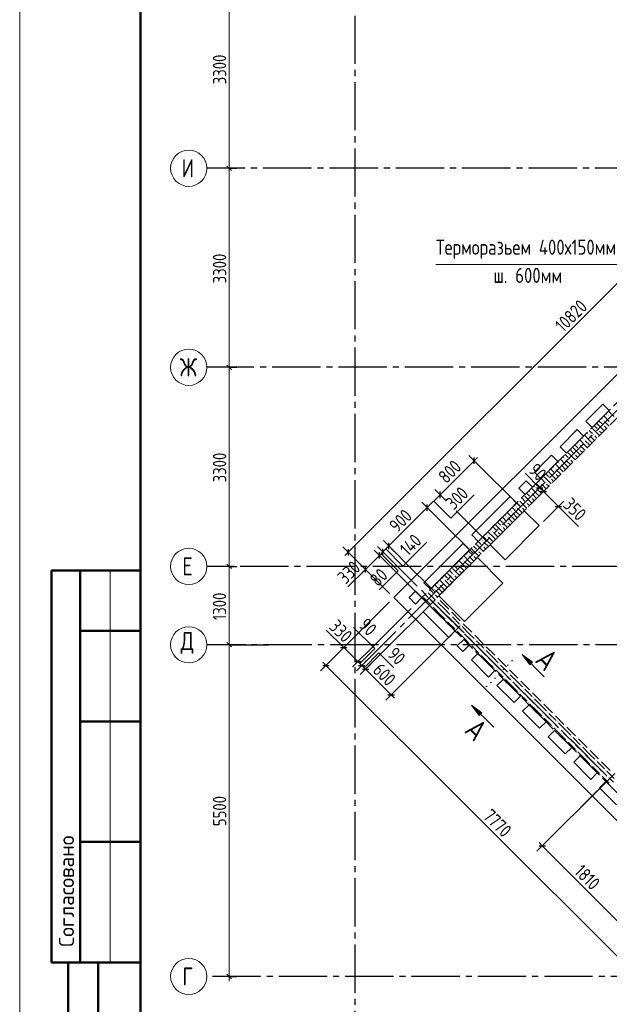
# Model space of a CAD drawing. Header units: millimetres. Extents: x 0 to 34506, y 0 to 42000.
# Tile 2 of 17: x 0 to 9767, y 8309 to 24634. Entities that reach past the tile are written whole.
import ezdxf

# ---------------------------------------------------------------- set-up
doc = ezdxf.new("R2010")
doc.units = ezdxf.units.MM
for name, pattern in [('______2', [270, 200, -70]), ('______5', [1100, 800, -100, 100, -100]), ('______9', [100, 0, -100])]:
    doc.linetypes.add(name, pattern=pattern)
for name, color, linetype, lineweight in [('Standard', 7, 'Continuous', 25), ('ЖБ Перекрытие верхний уровень', 7, 'Continuous', 35), ('ЖБ Стена верхний уровень', 7, 'Continuous', 35), ('Оси', 40, '______5', 18), ('Примечания', 7, 'Continuous', 25), ('Размерная выноска', 7, 'Continuous', 13), ('Узлы символ', 7, 'Continuous', 25)]:
    doc.layers.add(name, color=color, linetype=linetype, lineweight=lineweight)
doc.styles.add('GOST 2.304-81', font='txt')
doc.styles.add('ISOCPEUR', font='txt')

msp = doc.modelspace()

# ---------------------------------------------------------------- hatches: boundary and pattern name
at = {"layer": 'ЖБ Стена верхний уровень', "linetype": 'Continuous', "lineweight": 18, "transparency": 33554687}
for points in [[(9661, 17993), (9667, 18000), (9674, 17993), (9667, 17987)], [(9741, 18073), (9747, 18080), (9754, 18073), (9747, 18067)], [(9581, 17833), (9587, 17840), (9594, 17833), (9587, 17827)], [(9661, 17913), (9667, 17920), (9674, 17913), (9667, 17907)], [(9341, 17673), (9347, 17680), (9354, 17673), (9347, 17667)], [(9421, 17753), (9427, 17760), (9434, 17753), (9427, 17747)], [(9501, 17753), (9507, 17760), (9514, 17753), (9507, 17747)], [(9261, 17593), (9267, 17600), (9274, 17593), (9267, 17587)], [(9261, 17513), (9267, 17520), (9274, 17513), (9267, 17507)], [(9021, 17353), (9027, 17360), (9034, 17353), (9027, 17347)], [(9101, 17353), (9107, 17360), (9114, 17353), (9107, 17347)], [(9181, 17433), (9187, 17440), (9194, 17433), (9187, 17427)], [(8861, 17193), (8867, 17200), (8874, 17193), (8867, 17187)], [(8941, 17273), (8947, 17280), (8954, 17273), (8947, 17267)], [(8781, 17033), (8787, 17040), (8794, 17033), (8787, 17027)], [(8861, 17113), (8867, 17120), (8874, 17113), (8867, 17107)], [(8541, 16873), (8547, 16880), (8554, 16873), (8547, 16867)], [(8621, 16953), (8627, 16960), (8634, 16953), (8627, 16947)], [(8701, 16953), (8707, 16960), (8714, 16953), (8707, 16947)], [(8461, 16793), (8467, 16800), (8474, 16793), (8467, 16787)], [(8461, 16713), (8467, 16720), (8474, 16713), (8467, 16707)], [(8221, 16553), (8227, 16560), (8234, 16553), (8227, 16547)], [(8301, 16553), (8307, 16560), (8314, 16553), (8307, 16547)], [(8381, 16633), (8387, 16640), (8394, 16633), (8387, 16627)], [(8061, 16393), (8067, 16400), (8074, 16393), (8067, 16387)], [(8141, 16473), (8147, 16480), (8154, 16473), (8147, 16467)], [(7981, 16233), (7987, 16240), (7994, 16233), (7987, 16227)], [(8061, 16313), (8067, 16320), (8074, 16313), (8067, 16307)], [(7661, 15993), (7667, 16000), (7674, 15993), (7667, 15987)], [(7741, 16073), (7747, 16080), (7754, 16073), (7747, 16067)], [(7821, 16153), (7827, 16160), (7834, 16153), (7827, 16147)], [(7901, 16153), (7907, 16160), (7914, 16153), (7907, 16147)], [(7581, 15833), (7587, 15840), (7594, 15833), (7587, 15827)], [(7661, 15913), (7667, 15920), (7674, 15913), (7667, 15907)], [(7341, 15673), (7347, 15680), (7354, 15673), (7347, 15667)], [(7421, 15753), (7427, 15760), (7434, 15753), (7427, 15747)], [(7501, 15753), (7507, 15760), (7514, 15753), (7507, 15747)], [(7261, 15593), (7267, 15600), (7274, 15593), (7267, 15587)], [(7261, 15513), (7267, 15520), (7274, 15513), (7267, 15507)], [(7021, 15353), (7027, 15360), (7034, 15353), (7027, 15347)], [(7101, 15353), (7107, 15360), (7114, 15353), (7107, 15347)], [(7181, 15433), (7187, 15440), (7194, 15433), (7187, 15427)], [(6861, 15193), (6867, 15200), (6874, 15193), (6867, 15187)], [(6941, 15273), (6947, 15280), (6954, 15273), (6947, 15267)], [(6781, 15033), (6787, 15040), (6794, 15033), (6787, 15027)], [(6861, 15113), (6867, 15120), (6874, 15113), (6867, 15107)], [(6821, 14913), (6827, 14920), (6834, 14913), (6827, 14907)], [(6901, 14993), (6907, 15000), (6914, 14993), (6907, 14987)], [(6941, 14873), (6947, 14880), (6954, 14873), (6947, 14867)], [(7141, 14753), (7147, 14760), (7154, 14753), (7147, 14747)], [(7061, 14673), (7067, 14680), (7074, 14673), (7067, 14667)], [(7181, 14633), (7187, 14640), (7194, 14633), (7187, 14627)], [(7301, 14593), (7307, 14600), (7314, 14593), (7307, 14587)], [(7221, 14513), (7227, 14520), (7234, 14513), (7227, 14507)], [(7341, 14473), (7347, 14480), (7354, 14473), (7347, 14467)], [(7461, 14273), (7467, 14280), (7474, 14273), (7467, 14267)], [(7541, 14353), (7547, 14360), (7554, 14353), (7547, 14347)], [(7581, 14233), (7587, 14240), (7594, 14233), (7587, 14227)], [(7621, 14113), (7627, 14120), (7634, 14113), (7627, 14107)], [(7701, 14193), (7707, 14200), (7714, 14193), (7707, 14187)], [(7741, 14073), (7747, 14080), (7754, 14073), (7747, 14067)], [(7861, 13873), (7867, 13880), (7874, 13873), (7867, 13867)], [(7941, 13953), (7947, 13960), (7954, 13953), (7947, 13947)], [(7981, 13833), (7987, 13840), (7994, 13833), (7987, 13827)], [(8021, 13713), (8027, 13720), (8034, 13713), (8027, 13707)], [(8101, 13793), (8107, 13800), (8114, 13793), (8107, 13787)], [(8141, 13673), (8147, 13680), (8154, 13673), (8147, 13667)], [(8341, 13553), (8347, 13560), (8354, 13553), (8347, 13547)], [(8261, 13473), (8267, 13480), (8274, 13473), (8267, 13467)], [(8381, 13433), (8387, 13440), (8394, 13433), (8387, 13427)], [(8501, 13393), (8507, 13400), (8514, 13393), (8507, 13387)], [(8421, 13313), (8427, 13320), (8434, 13313), (8427, 13307)], [(8541, 13273), (8547, 13280), (8554, 13273), (8547, 13267)], [(8661, 13073), (8667, 13080), (8674, 13073), (8667, 13067)], [(8741, 13153), (8747, 13160), (8754, 13153), (8747, 13147)], [(8781, 13033), (8787, 13040), (8794, 13033), (8787, 13027)], [(8821, 12913), (8827, 12920), (8834, 12913), (8827, 12907)], [(8901, 12993), (8907, 13000), (8914, 12993), (8907, 12987)], [(8941, 12873), (8947, 12880), (8954, 12873), (8947, 12867)], [(9141, 12753), (9147, 12760), (9154, 12753), (9147, 12747)], [(9061, 12673), (9067, 12680), (9074, 12673), (9067, 12667)], [(9181, 12633), (9187, 12640), (9194, 12633), (9187, 12627)], [(9301, 12593), (9307, 12600), (9314, 12593), (9307, 12587)], [(9221, 12513), (9227, 12520), (9234, 12513), (9227, 12507)], [(9341, 12473), (9347, 12480), (9354, 12473), (9347, 12467)], [(9461, 12273), (9467, 12280), (9474, 12273), (9467, 12267)], [(9541, 12353), (9547, 12360), (9554, 12353), (9547, 12347)], [(9581, 12233), (9587, 12240), (9594, 12233), (9587, 12227)], [(9621, 12113), (9627, 12120), (9634, 12113), (9627, 12107)], [(9701, 12193), (9707, 12200), (9714, 12193), (9707, 12187)], [(9741, 12073), (9747, 12080), (9754, 12073), (9747, 12067)]]:
    msp.add_hatch(color=7, dxfattribs=at).paths.add_polyline_path(points, flags=16)
at = {"layer": 'Узлы символ', "linetype": 'Continuous', "lineweight": 13, "transparency": 33554687}
for points in [[(8450, 13937), (8323, 14107), (8492, 13980)], [(7613, 13100), (7485, 13270), (7655, 13143)]]:
    msp.add_hatch(color=7, dxfattribs=at).paths.add_polyline_path(points, flags=16)

# ---------------------------------------------------------------- linework, layer by layer
at = {"layer": 'Standard', "color": 7, "linetype": 'Continuous', "lineweight": 13, "transparency": 33554687}
for p, q in [((3471, 22170), (3471, 25470)), ((13092, 23455), (5441, 15804)), ((3471, 18870), (3471, 22170)), ((3471, 15570), (3471, 18870)), ((6964, 16756), (7530, 17322)), ((7530, 17322), (7583, 17375)), ((8612, 16874), (8559, 16927)), ((8612, 16874), (8676, 16810)), ((6752, 16544), (6964, 16756)), ((8676, 16810), (8923, 16563)), ((6116, 15908), (6752, 16544)), ((8923, 16563), (8977, 16510)), ((6017, 15809), (6116, 15908)), ((5441, 15804), (5388, 15751)), ((5727, 15519), (5960, 15752)), ((5960, 15752), (6017, 15809)), ((3471, 14270), (3471, 15570)), ((5727, 15519), (5674, 15466)), ((1500, 15500), (1500, 9000)), ((5368, 14224), (5315, 14277)), ((5368, 14224), (5601, 13990)), ((5073, 13929), (5020, 13982)), ((5073, 13929), (10567, 8434)), ((5601, 13990), (5665, 13927)), ((5665, 13927), (5729, 13863)), ((5729, 13863), (6153, 13439)), ((6153, 13439), (6206, 13386)), ((8656, 10935), (8603, 10989)), ((8656, 10935), (9936, 9656)), ((3471, 8770), (3471, 8695))]:
    msp.add_line(p, q, dxfattribs=at)
at = {"layer": 'Standard', "color": 7, "linetype": 'Continuous', "lineweight": 25, "transparency": 33554687}
for p, q in [((3508, 22133), (3433, 22207)), ((3508, 18833), (3433, 18907)), ((7530, 17268), (7530, 17375)), ((8559, 16874), (8665, 16874)), ((6964, 16703), (6964, 16809)), ((8623, 16810), (8729, 16810)), ((6752, 16491), (6752, 16597)), ((8870, 16563), (8977, 16563)), ((5441, 15857), (5441, 15751)), ((6017, 15756), (6017, 15862)), ((6116, 15855), (6116, 15961)), ((5960, 15699), (5960, 15805)), ((3508, 15533), (3433, 15607)), ((5727, 15466), (5727, 15572)), ((3508, 14233), (3433, 14307)), ((5315, 14224), (5421, 14224)), ((5020, 13929), (5126, 13929)), ((5548, 13990), (5654, 13990)), ((5612, 13927), (5718, 13927)), ((5676, 13863), (5782, 13863)), ((6100, 13439), (6206, 13439)), ((8603, 10935), (8709, 10935)), ((3508, 8733), (3433, 8807))]:
    msp.add_line(p, q, dxfattribs=at)
at = {"layer": 'Standard', "color": 251, "linetype": 'Continuous', "lineweight": -3, "true_color": 0x656565, "transparency": 33554687}
for p, q in [((3471, 22170), (3346, 22170)), ((3471, 22170), (3596, 22170)), ((3471, 18870), (3346, 18870)), ((3471, 18870), (3596, 18870)), ((7530, 17322), (7441, 17410)), ((7530, 17322), (7618, 17233)), ((7530, 17322), (8288, 16564)), ((6964, 16756), (6876, 16844)), ((8612, 16874), (8524, 16786)), ((8612, 16874), (8701, 16962)), ((8612, 16874), (8612, 16874)), ((8676, 16810), (8764, 16899)), ((6964, 16756), (7053, 16667)), ((6964, 16756), (7031, 16689)), ((8676, 16810), (8429, 16564)), ((8676, 16810), (8588, 16722)), ((8923, 16563), (9012, 16651)), ((6752, 16544), (6664, 16632)), ((6752, 16544), (6840, 16455)), ((8923, 16563), (8677, 16316)), ((8923, 16563), (8835, 16474)), ((7232, 16488), (7722, 15998)), ((5441, 15804), (5353, 15893)), ((5960, 15752), (5872, 15840)), ((6017, 15809), (5929, 15897)), ((6116, 15908), (6028, 15996)), ((6116, 15908), (6204, 15819)), ((5441, 15804), (5530, 15716)), ((5441, 15804), (6124, 15121)), ((5960, 15752), (6049, 15664)), ((6017, 15809), (6105, 15720)), ((6017, 15809), (6017, 15809)), ((3471, 15570), (3346, 15570)), ((3471, 15570), (3596, 15570)), ((5727, 15519), (5639, 15607)), ((5727, 15519), (5815, 15430)), ((6003, 15243), (6124, 15121)), ((5073, 13929), (6124, 14980)), ((5839, 14695), (6124, 14980)), ((6153, 13439), (7298, 14584)), ((3471, 14270), (3346, 14270)), ((3471, 14270), (3596, 14270)), ((3471, 14270), (4121, 14270)), ((5368, 14224), (5280, 14135)), ((5368, 14224), (5456, 14312)), ((5601, 13990), (5690, 14079)), ((5073, 13929), (4985, 13840)), ((5073, 13929), (5162, 14017)), ((5601, 13990), (5513, 13902)), ((5665, 13927), (5577, 13838)), ((5665, 13927), (5753, 14015)), ((5665, 13927), (5665, 13927)), ((5729, 13863), (5817, 13951)), ((5729, 13863), (5640, 13775)), ((6153, 13439), (6065, 13350)), ((6153, 13439), (6241, 13527)), ((8656, 10935), (9646, 11925)), ((8656, 10935), (8744, 11024)), ((8656, 10935), (8568, 10847)), ((3471, 8770), (3200, 8770)), ((3471, 8770), (3346, 8770)), ((3471, 8770), (3596, 8770))]:
    msp.add_line(p, q, dxfattribs=at)
at = {"layer": 'Standard', "color": 7, "linetype": 'Continuous', "lineweight": 50, "transparency": 33554687}
for p, q in [((2000, 15500), (527, 15500)), ((527, 15500), (527, 9000)), ((527, 15500), (527, 9000)), ((1000, 15500), (1000, 9000)), ((2000, 14500), (1000, 14500)), ((2000, 13000), (1000, 13000)), ((2000, 11000), (1000, 11000)), ((0, 9000), (6, 9000)), ((527, 9000), (2000, 9000)), ((800, 500), (800, 9000)), ((800, 500), (800, 9000)), ((1300, 500), (1300, 9000))]:
    msp.add_line(p, q, dxfattribs=at)
at = {"layer": 'Standard', "color": 7, "linetype": 'Continuous', "lineweight": 13, "transparency": 33554687}
msp.add_lwpolyline([(0, 0), (29700, 0), (29700, 42000), (0, 42000), (0, 0)], close=True, dxfattribs=at)
at = {"layer": 'Standard', "color": 7, "linetype": 'Continuous', "lineweight": 50, "transparency": 33554687}
msp.add_lwpolyline([(2000, 41500), (29200, 41500), (29200, 500), (2000, 500), (2000, 41500)], close=True, dxfattribs=at)
at = {"layer": 'Standard', "color": 251, "linetype": 'Continuous', "lineweight": -3, "true_color": 0x656565, "transparency": 33554687}
for points in [[(3471, 22170), (3454, 22170), (3454, 22170), (3454, 22170), (3454, 22170), (3454, 22170), (3454, 22170), (3454, 22170), (3454, 22170), (3454, 22170), (3454, 22170), (3200, 22170)], [(3471, 18870), (3454, 18870), (3454, 18870), (3454, 18870), (3454, 18870), (3454, 18870), (3454, 18870), (3454, 18870), (3454, 18870), (3454, 18870), (3454, 18870), (3454, 18870), (3454, 18870), (3200, 18870)], [(6752, 16544), (6989, 16307), (6989, 16307), (7510, 15786)], [(6116, 15908), (6234, 15789), (6234, 15789), (6371, 15653), (6371, 15653), (6874, 15150)], [(5960, 15752), (6050, 15662), (6050, 15662), (6156, 15556), (6156, 15556), (6718, 14994)], [(3471, 15570), (3454, 15570), (3454, 15570), (3454, 15570), (3454, 15570), (3454, 15570), (3454, 15570), (3454, 15570), (3454, 15570), (3454, 15570), (3454, 15570), (3454, 15570), (3454, 15570), (3454, 15570), (3454, 15570), (3200, 15570)], [(5727, 15519), (5773, 15472), (5773, 15472), (5801, 15444)], [(5601, 13990), (5613, 14002), (5613, 14002), (5810, 14199), (5810, 14199), (6485, 14874)], [(5729, 13863), (5741, 13875), (5741, 13875), (5983, 14117), (5983, 14117), (6874, 15008)], [(5368, 14224), (5380, 14236), (5380, 14236), (5493, 14349), (5493, 14349), (5638, 14493)]]:
    msp.add_lwpolyline(points, dxfattribs=at)
at = {"layer": 'Standard', "color": 7, "linetype": 'Continuous', "lineweight": 13, "transparency": 33554687}
msp.add_lwpolyline([(3471, 8770), (3471, 11198), (3471, 11198), (3471, 14270)], dxfattribs=at)
at = {"layer": 'ЖБ Перекрытие верхний уровень', "color": 7, "linetype": 'Continuous', "lineweight": 25, "transparency": 33554687}
for p, q in [((12750, 21605), (6195, 15051)), ((9377, 17978), (9660, 18261)), ((9766, 18155), (9483, 17872)), ((9660, 18261), (9766, 18155)), ((9483, 17872), (9377, 17978)), ((8953, 17554), (9236, 17837)), ((9236, 17837), (9342, 17730)), ((9342, 17730), (9059, 17448)), ((9059, 17448), (8953, 17554)), ((8529, 17129), (8811, 17412)), ((8917, 17306), (8635, 17023)), ((8811, 17412), (8917, 17306)), ((8267, 16868), (8387, 16988)), ((8387, 16988), (8493, 16882)), ((8635, 17023), (8529, 17129)), ((8373, 16761), (8267, 16868)), ((8493, 16882), (8373, 16761)), ((7489, 16090), (8125, 16726)), ((8125, 16726), (8231, 16620)), ((8231, 16620), (7595, 15984)), ((8359, 16493), (7793, 15927)), ((8606, 16245), (8359, 16493)), ((8040, 15680), (8606, 16245)), ((7595, 15984), (7489, 16090)), ((6697, 15298), (7347, 15948)), ((7453, 15842), (6803, 15192)), ((7347, 15948), (7453, 15842)), ((7793, 15927), (8040, 15680)), ((7581, 15715), (6944, 15079)), ((8005, 15291), (7581, 15715)), ((6803, 15192), (6697, 15298)), ((7369, 14654), (8005, 15291)), ((6195, 15051), (11689, 9556)), ((6450, 15051), (6556, 15157)), ((6556, 14945), (6450, 15051)), ((6556, 15157), (6662, 15051)), ((6662, 15051), (6556, 14945)), ((6944, 15079), (7369, 14654)), ((6683, 14817), (6789, 14923)), ((6789, 14923), (7206, 14506)), ((7107, 14393), (6683, 14817)), ((7213, 14499), (7107, 14393)), ((7206, 14506), (7213, 14499)), ((7249, 14252), (7355, 14358)), ((7341, 14160), (7249, 14252)), ((7447, 14266), (7341, 14160)), ((7355, 14358), (7447, 14266)), ((7482, 14018), (7588, 14124)), ((7588, 14124), (7871, 13841)), ((7765, 13735), (7482, 14018)), ((7871, 13841), (7765, 13735)), ((7906, 13594), (8012, 13700)), ((8189, 13311), (7906, 13594)), ((8012, 13700), (8295, 13417)), ((8295, 13417), (8189, 13311)), ((8331, 13170), (8437, 13276)), ((8437, 13276), (8719, 12993)), ((8613, 12887), (8331, 13170)), ((8719, 12993), (8613, 12887)), ((8755, 12745), (8861, 12851)), ((9038, 12463), (8755, 12745)), ((8861, 12851), (9144, 12569)), ((9144, 12569), (9038, 12463)), ((9179, 12321), (9285, 12427)), ((9285, 12427), (9568, 12144)), ((9462, 12038), (9179, 12321)), ((9568, 12144), (9462, 12038)), ((9603, 11897), (9709, 12003)), ((9709, 12003), (9992, 11720)), ((9886, 11614), (9603, 11897))]:
    msp.add_line(p, q, dxfattribs=at)
at = {"layer": 'ЖБ Стена верхний уровень', "color": 251, "linetype": '______2', "lineweight": 13, "true_color": 0x656565, "transparency": 33554687}
for p, q in [((12842, 21231), (6662, 15051)), ((6916, 15051), (12969, 21103)), ((6662, 15051), (6789, 14923)), ((9780, 12187), (6916, 15051)), ((6789, 14923), (9653, 12059)), ((9653, 12059), (9780, 11932))]:
    msp.add_line(p, q, dxfattribs=at)
at = {"layer": 'ЖБ Стена верхний уровень', "color": 9, "linetype": 'Continuous', "lineweight": 18, "true_color": 0xc7c7c7, "transparency": 33554687}
for p, q in [((9847, 18053), (9756, 18145)), ((9607, 17973), (9596, 17985)), ((9647, 17933), (9607, 17973)), ((9636, 18025), (9647, 18013)), ((9767, 17973), (9676, 18065)), ((9687, 17973), (9763, 17897)), ((9716, 18105), (9727, 18093)), ((9447, 17813), (9436, 17825)), ((9487, 17773), (9447, 17813)), ((9487, 17853), (9603, 17737)), ((9516, 17905), (9567, 17853)), ((9567, 17933), (9683, 17817)), ((9607, 17813), (9643, 17777)), ((9687, 17893), (9723, 17857)), ((9367, 17573), (9276, 17665)), ((9316, 17705), (9327, 17693)), ((9447, 17653), (9356, 17745)), ((9367, 17653), (9443, 17577)), ((9396, 17785), (9407, 17773)), ((9447, 17733), (9523, 17657)), ((9447, 17653), (9483, 17617)), ((9527, 17733), (9563, 17697)), ((9116, 17505), (9167, 17453)), ((9167, 17533), (9283, 17417)), ((9207, 17573), (9196, 17585)), ((9247, 17533), (9207, 17573)), ((9236, 17625), (9247, 17613)), ((9287, 17573), (9363, 17497)), ((9287, 17493), (9323, 17457)), ((9367, 17573), (9403, 17537)), ((8916, 17305), (8927, 17293)), ((9047, 17253), (8956, 17345)), ((8996, 17385), (9007, 17373)), ((9047, 17413), (9036, 17425)), ((9087, 17373), (9047, 17413)), ((9047, 17333), (9123, 17257)), ((9087, 17453), (9203, 17337)), ((9127, 17333), (9163, 17297)), ((9207, 17413), (9243, 17377)), ((8807, 17173), (8796, 17185)), ((8847, 17133), (8807, 17173)), ((8836, 17225), (8847, 17213)), ((8967, 17173), (8876, 17265)), ((8887, 17173), (8963, 17097)), ((8967, 17253), (9043, 17177)), ((8967, 17173), (9003, 17137)), ((9047, 17253), (9083, 17217)), ((8596, 16985), (8607, 16973)), ((8647, 17013), (8636, 17025)), ((8687, 16973), (8647, 17013)), ((8687, 17053), (8803, 16937)), ((8716, 17105), (8767, 17053)), ((8767, 17133), (8883, 17017)), ((8807, 17013), (8843, 16977)), ((8887, 17093), (8923, 17057)), ((8436, 16825), (8447, 16813)), ((8567, 16773), (8476, 16865)), ((8516, 16905), (8527, 16893)), ((8647, 16853), (8556, 16945)), ((8567, 16853), (8643, 16777)), ((8647, 16933), (8723, 16857)), ((8647, 16853), (8683, 16817)), ((8727, 16933), (8763, 16897)), ((8287, 16653), (8403, 16537)), ((8316, 16705), (8367, 16653)), ((8367, 16733), (8483, 16617)), ((8407, 16773), (8396, 16785)), ((8447, 16733), (8407, 16773)), ((8487, 16773), (8563, 16697)), ((8487, 16693), (8523, 16657)), ((8567, 16773), (8603, 16737)), ((8116, 16505), (8127, 16493)), ((8247, 16453), (8156, 16545)), ((8196, 16585), (8207, 16573)), ((8247, 16613), (8236, 16625)), ((8287, 16573), (8247, 16613)), ((8247, 16533), (8323, 16457)), ((8327, 16533), (8363, 16497)), ((8407, 16613), (8443, 16577)), ((7967, 16333), (8083, 16217)), ((8007, 16373), (7996, 16385)), ((8047, 16333), (8007, 16373)), ((8036, 16425), (8047, 16413)), ((8167, 16373), (8076, 16465)), ((8087, 16373), (8163, 16297)), ((8167, 16453), (8243, 16377)), ((8167, 16373), (8203, 16337)), ((8247, 16453), (8283, 16417)), ((7796, 16185), (7807, 16173)), ((7847, 16213), (7836, 16225)), ((7887, 16173), (7847, 16213)), ((7887, 16253), (8003, 16137)), ((7916, 16305), (7967, 16253)), ((8007, 16213), (8043, 16177)), ((8087, 16293), (8123, 16257)), ((7636, 16025), (7647, 16013)), ((7767, 15973), (7676, 16065)), ((7716, 16105), (7727, 16093)), ((7847, 16053), (7756, 16145)), ((7767, 16053), (7843, 15977)), ((7847, 16133), (7923, 16057)), ((7847, 16053), (7883, 16017)), ((7927, 16133), (7963, 16097)), ((7487, 15853), (7603, 15737)), ((7516, 15905), (7567, 15853)), ((7567, 15933), (7683, 15817)), ((7607, 15973), (7596, 15985)), ((7647, 15933), (7607, 15973)), ((7687, 15973), (7763, 15897)), ((7687, 15893), (7723, 15857)), ((7767, 15973), (7803, 15937)), ((7316, 15705), (7327, 15693)), ((7447, 15653), (7356, 15745)), ((7396, 15785), (7407, 15773)), ((7447, 15813), (7436, 15825)), ((7487, 15773), (7447, 15813)), ((7447, 15733), (7523, 15657)), ((7527, 15733), (7563, 15697)), ((7607, 15813), (7643, 15777)), ((7167, 15533), (7283, 15417)), ((7207, 15573), (7196, 15585)), ((7247, 15533), (7207, 15573)), ((7236, 15625), (7247, 15613)), ((7367, 15573), (7276, 15665)), ((7287, 15573), (7363, 15497)), ((7367, 15653), (7443, 15577)), ((7367, 15573), (7403, 15537)), ((7447, 15653), (7483, 15617)), ((6996, 15385), (7007, 15373)), ((7047, 15413), (7036, 15425)), ((7087, 15373), (7047, 15413)), ((7087, 15453), (7203, 15337)), ((7116, 15505), (7167, 15453)), ((7207, 15413), (7243, 15377)), ((7287, 15493), (7323, 15457)), ((6807, 15173), (6796, 15185)), ((6836, 15225), (6847, 15213)), ((6967, 15173), (6876, 15265)), ((6916, 15305), (6927, 15293)), ((7047, 15253), (6956, 15345)), ((6967, 15253), (7043, 15177)), ((7047, 15333), (7123, 15257)), ((7047, 15253), (7083, 15217)), ((7127, 15333), (7163, 15297)), ((6687, 15053), (6803, 14937)), ((6716, 15105), (6767, 15053)), ((6767, 15133), (6883, 15017)), ((6847, 15133), (6807, 15173)), ((6887, 15173), (6963, 15097)), ((6887, 15093), (6923, 15057)), ((6967, 15173), (7003, 15137)), ((6803, 14937), (6807, 14933)), ((6807, 15013), (6843, 14977)), ((6843, 14977), (6927, 14893)), ((6967, 14773), (6847, 14893)), ((6883, 15017), (6887, 15013)), ((7047, 14853), (6927, 14973)), ((6967, 14853), (7047, 14773)), ((6967, 14773), (7047, 14693)), ((7047, 14853), (7127, 14773)), ((7047, 14773), (7167, 14653)), ((7167, 14733), (7287, 14613)), ((7087, 14653), (7207, 14533)), ((7207, 14613), (7327, 14493)), ((7447, 14453), (7327, 14573)), ((7367, 14373), (7247, 14493)), ((7367, 14453), (7447, 14373)), ((7367, 14373), (7447, 14293)), ((7447, 14453), (7527, 14373)), ((7447, 14373), (7567, 14253)), ((7487, 14253), (7607, 14133)), ((7567, 14333), (7687, 14213)), ((7607, 14213), (7727, 14093)), ((7767, 13973), (7647, 14093)), ((7847, 14053), (7727, 14173)), ((7767, 14053), (7847, 13973)), ((7847, 14053), (7927, 13973)), ((7767, 13973), (7847, 13893)), ((7847, 13973), (7967, 13853)), ((7967, 13933), (8087, 13813)), ((7887, 13853), (8007, 13733)), ((8007, 13813), (8127, 13693)), ((8247, 13653), (8127, 13773)), ((8167, 13573), (8047, 13693)), ((8167, 13653), (8247, 13573)), ((8167, 13573), (8247, 13493)), ((8247, 13653), (8327, 13573)), ((8247, 13573), (8367, 13453)), ((8287, 13453), (8407, 13333)), ((8367, 13533), (8487, 13413)), ((8407, 13413), (8527, 13293)), ((8567, 13173), (8447, 13293)), ((8647, 13253), (8527, 13373)), ((8567, 13253), (8647, 13173)), ((8647, 13253), (8727, 13173)), ((8567, 13173), (8647, 13093)), ((8647, 13173), (8767, 13053)), ((8767, 13133), (8887, 13013)), ((8687, 13053), (8807, 12933)), ((8807, 13013), (8927, 12893)), ((9047, 12853), (8927, 12973)), ((8967, 12773), (8847, 12893)), ((8967, 12853), (9047, 12773)), ((8967, 12773), (9047, 12693)), ((9047, 12853), (9127, 12773)), ((9047, 12773), (9167, 12653)), ((9087, 12653), (9207, 12533)), ((9167, 12733), (9287, 12613)), ((9207, 12613), (9327, 12493)), ((9447, 12453), (9327, 12573)), ((9367, 12373), (9247, 12493)), ((9367, 12453), (9447, 12373)), ((9447, 12453), (9527, 12373)), ((9367, 12373), (9447, 12293)), ((9447, 12373), (9567, 12253)), ((9487, 12253), (9607, 12133)), ((9567, 12333), (9687, 12213)), ((9607, 12213), (9707, 12114)), ((9667, 12074), (9647, 12093)), ((9707, 12114), (9727, 12093)), ((9747, 12154), (9727, 12173)), ((9847, 12053), (9747, 12154)), ((9767, 11973), (9667, 12074))]:
    msp.add_line(p, q, dxfattribs=at)
at = {"layer": 'Оси', "color": 8, "linetype": '______5', "lineweight": -3, "transparency": 33554687}
for p, q in [((5551, 40100), (5551, 7060)), ((5665, 13927), (17398, 25660)), ((9292, 11572), (20390, 22669)), ((12531, 22170), (3100, 22170)), ((11581, 18870), (3100, 18870)), ((6017, 15809), (13465, 8360)), ((18751, 15570), (3100, 15570)), ((16941, 14270), (3100, 14270)), ((16941, 14270), (3100, 14270)), ((16091, 8770), (3100, 8770))]:
    msp.add_line(p, q, dxfattribs=at)
at = {"layer": 'Оси', "color": 7, "linetype": 'Continuous', "lineweight": 13, "transparency": 33554687}
for centre in [(2800, 22170), (2800, 18870), (2800, 15570), (2800, 14270), (2800, 14270), (2800, 8770)]:
    msp.add_circle(centre, 300, dxfattribs=at)
at = {"layer": 'Примечания', "color": 7, "linetype": 'Continuous', "lineweight": 13, "transparency": 33554687}
msp.add_lwpolyline([(6896, 20574), (10458, 20574), (11216, 19816)], dxfattribs=at)
at = {"layer": 'Размерная выноска', "color": 7, "linetype": 'Continuous', "lineweight": 13, "transparency": 33554687}
for p, q in [((8612, 16874), (8372, 17114)), ((8938, 16549), (9256, 16230)), ((5960, 15752), (5734, 15526)), ((5727, 15519), (5437, 15229)), ((5368, 14224), (5078, 14513))]:
    msp.add_line(p, q, dxfattribs=at)
for points in [[(6858, 16650), (7141, 16367), (7530, 16756)], [(6066, 15858), (6349, 15575), (6738, 15964)], [(5989, 15780), (6271, 15497), (5953, 15179)], [(5633, 13958), (5881, 14206), (5527, 14559)], [(5704, 13888), (5951, 14135), (6199, 13888)]]:
    msp.add_lwpolyline(points, dxfattribs=at)
at = {"layer": 'Узлы символ', "color": 7, "linetype": 'Continuous', "lineweight": 13, "transparency": 33554687}
for p, q in [((8323, 14107), (8690, 13740)), ((8323, 14107), (8323, 14107)), ((8323, 14107), (8323, 14107)), ((8323, 14107), (8323, 14107)), ((8323, 14107), (8492, 13980)), ((8450, 13937), (8323, 14107)), ((8492, 13980), (8450, 13937)), ((8471, 13959), (8482, 13948)), ((7485, 13270), (7852, 12903)), ((7485, 13270), (7485, 13270)), ((7485, 13270), (7485, 13270)), ((7485, 13270), (7485, 13270)), ((7485, 13270), (7655, 13143)), ((7613, 13100), (7485, 13270)), ((7655, 13143), (7613, 13100)), ((7634, 13121), (7644, 13111))]:
    msp.add_line(p, q, dxfattribs=at)
at = {"layer": 'Узлы символ', "color": 7, "linetype": '______9', "lineweight": 13, "transparency": 33554687}
msp.add_line((8157, 14001), (7613, 13456), dxfattribs=at)

# ---------------------------------------------------------------- texts
at = {"layer": 'Standard', "color": 7, "linetype": 'Continuous', "lineweight": 25, "transparency": 33554687, "char_height": 220, "attachment_point": 7, "style": 'GOST 2.304-81'}
for s, insert, width, rotation in [('3300', (3421, 23562), 641.48, 90), ('3300', (3421, 20262), 641.48, 90), ('10820', (9005, 19438), 766.39, 45), ('3300', (3421, 16962), 641.48, 90), ('800', (7068, 16930), 531.97, 45), ('90', (8412, 17145), 391.31, 315), ('300', (7191, 16493), 516.4, 45), ('350', (8985, 16572), 500.82, 315), ('900', (6255, 16117), 531.97, 45), ('140', (6432, 15727), 485.09, 45), ('330', (5400, 15262), 500.82, 45), ('80', (5934, 15220), 391.31, 45), ('1300', (3420, 14678), 610.17, 90), ('330', (5111, 14551), 500.83, 315), ('90', (5601, 14577), 391.31, 315), ('90', (6076, 14095), 391.31, 315), ('600', (5832, 13830), 531.98, 315), ('5500', (3421, 11262), 641.48, 90), ('7770', (7662, 11410), 672.62, 315), ('1810', (9171, 10491), 578.86, 315)]:
    msp.add_mtext(s, dxfattribs=dict(at, insert=insert, width=width, rotation=rotation))
at = {"layer": 'Standard', "color": 7, "linetype": 'Continuous', "lineweight": 50, "transparency": 33554687, "insert": (900, 9261), "char_height": 250, "width": 2071.88, "attachment_point": 7, "rotation": 90, "style": 'ISOCPEUR'}
msp.add_mtext('\\A1;{\\fISOCPEUR|i0|b0;\\H250.000000;\\W1.000000;\\C7;Согласовано}\\P', dxfattribs=at)
at = {"layer": 'Оси', "color": 7, "linetype": 'Continuous', "lineweight": 25, "transparency": 33554687, "char_height": 300, "attachment_point": 7, "style": 'ISOCPEUR'}
for s, insert, width in [('\\W0.80;И', (2680, 22020), 359.83), ('\\W0.83;Ж', (2650, 18720), 425), ('\\W0.78;Е', (2695, 15420), 326.43), ('\\W0.82;Д', (2665, 14120), 392.65), ('\\W0.78;Г', (2695, 8620), 326.43)]:
    msp.add_mtext(s, dxfattribs=dict(at, insert=insert, width=width))
at = {"layer": 'Примечания', "color": 7, "linetype": 'Continuous', "lineweight": 25, "transparency": 33554687, "char_height": 250, "attachment_point": 7, "style": 'GOST 2.304-81'}
for s, insert, width in [('Терморазьем\\~400х150мм', (6896, 20669), 3189.08), ('ш.\\~600мм', (7846, 20269), 1279.44)]:
    msp.add_mtext(s, dxfattribs=dict(at, insert=insert, width=width))
at = {"layer": 'Узлы символ', "color": 7, "linetype": 'Continuous', "lineweight": 35, "transparency": 33554687, "char_height": 350, "width": 458.09, "attachment_point": 7, "rotation": 315, "style": 'ISOCPEUR'}
for insert in [(8520, 13995), (7351, 12831)]:
    msp.add_mtext('\\W0.82;А', dxfattribs=dict(at, insert=insert))

doc.saveas('drawing.dxf')
